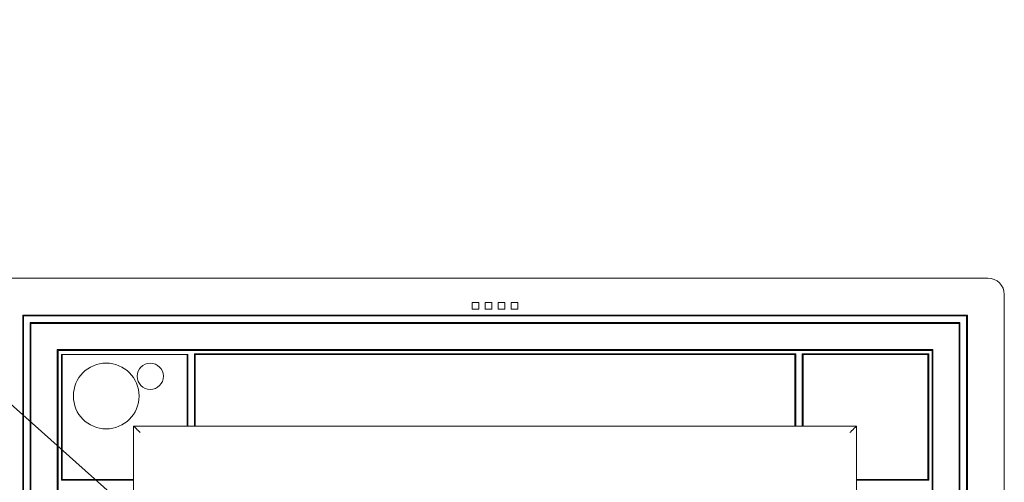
# Model space of a CAD drawing. Header units: millimetres. Extents: x -5941 to 19721, y -9230 to 6433.
# Tile 104 of 204: x 5840 to 5900, y -3901 to -3872. Entities that reach past the tile are written whole.
import ezdxf

# ---------------------------------------------------------------- set-up
doc = ezdxf.new("R2010")
doc.units = ezdxf.units.MM
doc.layers.add('A_SUFITY OPIS', color=1, linetype='Continuous')
doc.layers.add('GL-urzadzenia', color=6, linetype='Continuous', lineweight=20)

# ---------------------------------------------------------------- blocks, each defined once
blk = doc.blocks.new('RSen_55_ME_FB_indoor unit - vrv - cassette-wall-floor_daikin - fxza50a2veb - fully flat cassette - fully flat decoration panel_daikin_lxwxh 620x620x306 mm-5003518-bottom')
at = {"lineweight": 18}
for p, q in [((-265, 266.5), (-265, 266.5)), ((265, 266.5), (265, 266.5)), ((-310, 217.35), (-320, 217.35)), ((-320, 211), (-320, 217.35)), ((-266, 217.35), (-266.5, 217.35)), ((-263.5, 217.35), (-264, 217.35)), ((-320, 204.65), (-320, 211)), ((-320, 204.65), (-310, 204.65)), ((-266.5, 204.65), (-266, 204.65)), ((-264, 204.65), (-263.96, 204.65)), ((-310, 174.17), (-345, 174.17)), ((-345, 171), (-345, 174.17)), ((-345, 167.82), (-345, 171)), ((-345, 167.82), (-310, 167.82)), ((-310, -183), (-320, -183)), ((-320, -196), (-320, -183)), ((-320, -209), (-320, -196)), ((-320, -209), (-310, -209))]:
    blk.add_line(p, q, dxfattribs=at)
for centre, start, end in [((-266.5, 266.5), 270.00002, 289.63436), ((-266.5, 266.5), 340.45035, 360), ((266.5, 266.5), 180, 199.54969), ((266.5, 266.5), 250.36568, 270), ((-266.5, -266.5), 70.36568, 90), ((-266.5, -266.5), 0.07891, 19.71902), ((266.5, -266.5), 160.28101, 179.92112), ((266.5, -266.5), 90.00002, 109.63436)]:
    blk.add_arc(centre, 1.5, start, end, dxfattribs=at)
blk = doc.blocks.new('RSen_55_ME_FB_SOg - fxza50a2veb - fully flat decoration panel - SH_daikin_tbq - standard-4997338-bottom')
at = {"lineweight": 18}
for p, q in [((300, 310), (-300, 310)), ((310, 300), (310, 300)), ((310, -300), (310, 300)), ((-13.85, 291.23), (-13.85, 295.23)), ((-13.85, 295.23), (-9.85, 295.23)), ((-9.85, 295.23), (-9.85, 291.23)), ((-5.95, 291.23), (-5.95, 295.23)), ((-5.95, 295.23), (-1.95, 295.23)), ((-1.95, 295.23), (-1.95, 291.23)), ((1.95, 291.23), (1.95, 295.23)), ((1.95, 295.23), (5.95, 295.23)), ((5.95, 295.23), (5.95, 291.23)), ((9.85, 291.23), (9.85, 295.23)), ((9.85, 295.23), (13.85, 295.23)), ((13.85, 295.23), (13.85, 291.23)), ((-9.85, 291.23), (-13.85, 291.23)), ((-1.95, 291.23), (-5.95, 291.23)), ((5.95, 291.23), (1.95, 291.23)), ((13.85, 291.23), (9.85, 291.23)), ((-287.5, 287.5), (-287.5, -287.5)), ((287.5, 287.5), (-287.5, 287.5)), ((287, 287), (-287, 287)), ((-287, 287), (-287, -287)), ((-287, 287), (-287, 287)), ((-283, 283), (283, 283)), ((-283, -283), (-283, 283)), ((-282.5, 282.5), (-282.5, 282.5)), ((-282.5, 282.5), (282.5, 282.5)), ((-282.5, -282.5), (-282.5, 282.5)), ((282.5, 282.5), (282.5, 282.5)), ((282.5, 282.5), (282.5, -282.5)), ((283, 283), (283, -283)), ((287, -287), (287, 287)), ((287, 287), (287, 287)), ((287.5, -287.5), (287.5, 287.5)), ((-266.5, -266.5), (-266.5, 266.5)), ((-266.5, 266.5), (266.5, 266.5)), ((266, 266), (-266, 266)), ((-266, 266), (-266, -266)), ((-266, 266), (-266, 266)), ((-262.75, 266.5), (-262.82, 266)), ((-255.34, 266), (-255.27, 266.5)), ((-183, 264), (183, 264)), ((-183, 222.14), (-183, 264)), ((183, 264), (183, 222.14)), ((187, 264), (264, 264)), ((187, 222.14), (187, 264)), ((248.93, 266.5), (249.43, 266)), ((251.43, 264), (251.93, 263.5)), ((261.63, 266), (261.28, 266.35)), ((264, 263.63), (263.63, 264)), ((264, 264), (264, 187)), ((266, -266), (266, 266)), ((266, 266), (266, 266)), ((266.5, 266.5), (266.5, -266.5)), ((-264, 187), (-264, 263.5)), ((-264, 263.5), (-187, 263.5)), ((-187.5, 263.5), (-263.5, 263.5)), ((-263.5, 263.5), (-263.5, 187.5)), ((-187.5, 222.14), (-187.5, 263.5)), ((-187, 263.5), (-187, 222.14)), ((182.5, 263.5), (-182.5, 263.5)), ((-182.5, 263.5), (-182.5, 222.14)), ((-182.5, 263.5), (-182.5, 263.5)), ((182.5, 222.14), (182.5, 263.5)), ((182.5, 263.5), (182.5, 263.5)), ((263.5, 263.5), (187.5, 263.5)), ((187.5, 263.5), (187.5, 222.14)), ((187.5, 263.5), (187.5, 263.5)), ((263.5, 187.5), (263.5, 263.5)), ((263.5, 263.5), (263.5, 263.5)), ((266.5, 261.14), (266, 261.63)), ((263.5, 251.93), (264, 251.43)), ((-266.5, 248.69), (-266, 248.62)), ((-264, 248.33), (-263.5, 248.26)), ((266, 249.43), (266.5, 248.93)), ((-187.5, 220), (-187.5, 222.14)), ((-187, 222.14), (-187, 220)), ((-183, 220), (-183, 222.14)), ((-182.5, 222.14), (-182.5, 220)), ((182.5, 220), (182.5, 222.14)), ((183, 222.14), (183, 220)), ((187, 220), (187, 222.14)), ((187.5, 222.14), (187.5, 220)), ((-220, 220), (-220, -220)), ((-220, -220), (-220, 220)), ((-220, 220), (220, 220)), ((220, -220), (220, 220)), ((220, 220), (220, -220)), ((-264, 204.35), (-263.5, 207.91)), ((-266.5, 186.56), (-266, 190.12)), ((-222.14, 187), (-264, 187)), ((-263.5, 187.5), (-222.14, 187.5)), ((-222.14, 187.5), (-220, 187.5)), ((-220, 187), (-222.14, 187)), ((220, 187.5), (222.14, 187.5)), ((222.14, 187), (220, 187)), ((222.14, 187.5), (263.5, 187.5)), ((264, 187), (222.14, 187))]:
    blk.add_line(p, q, dxfattribs=at)
for centre, radius, start, end in [((300, 300), 10, 360, 90), ((263.93, 269.01), 3.75, 222.19947, 225), ((-267.07, 262.71), 3.75, 278.73515, 286.67093), ((-267.07, 262.71), 3.75, 325.35974, 343.6013), ((-236.7, 238.29), 20, 90, 270), ((-236.7, 238.29), 20, 270, 90), ((-209.88, 250.28), 8, 90, 270), ((-209.88, 250.28), 8, 270, 90)]:
    blk.add_arc(centre, radius, start, end, dxfattribs=at)
for points in [[(-216, 216), (-216.35, 216.36), (-216.87, 216.87), (-217.54, 217.53), (-217.93, 217.93), (-218.22, 218.22), (-218.51, 218.51), (-218.77, 218.77), (-219.01, 219.01), (-219.23, 219.23), (-219.47, 219.47), (-219.71, 219.71), (-219.93, 219.93), (-220, 220), (-220, 220)], [(216, 216), (216.36, 216.35), (216.87, 216.87), (217.53, 217.53), (217.93, 217.93), (218.22, 218.22), (218.51, 218.51), (218.77, 218.77), (219.01, 219.01), (219.23, 219.23), (219.47, 219.47), (219.71, 219.71), (219.93, 219.93), (220, 220), (220, 220)]]:
    blk.add_open_spline(points, degree=3, knots=[0, 0, 0, 0, 0.166667, 0.25, 0.333333, 0.375, 0.416667, 0.5, 0.541667, 0.583333, 0.666667, 0.75, 0.833333, 1, 1, 1, 1], dxfattribs=at)
blk = doc.blocks.new('2658cea6-5bf1-4a8d-8ecb-1a42f1d0a86a')
at = {"lineweight": 18}
for name in ['RSen_55_ME_FB_SOg - fxza50a2veb - fully flat decoration panel - SH_daikin_tbq - standard-4997338-bottom', 'RSen_55_ME_FB_indoor unit - vrv - cassette-wall-floor_daikin - fxza50a2veb - fully flat cassette - fully flat decoration panel_daikin_lxwxh 620x620x306 mm-5003518-bottom']:
    blk.add_blockref(name, (0, 0), dxfattribs=at)
blk = doc.blocks.new('116a95a6-ef70-443d-9a1b-21b416471860')
at = {"layer": 'GL-urzadzenia', "xscale": 0.1, "yscale": 0.1, "zscale": 0.1}
blk.add_blockref('2658cea6-5bf1-4a8d-8ecb-1a42f1d0a86a', (35.05, -31), dxfattribs=at)

msp = doc.modelspace()

# ---------------------------------------------------------------- linework, layer by layer
at = {"layer": 'A_SUFITY OPIS'}
msp.add_lwpolyline([(5873.282, -3925.855), (5813.337, -3872.356), (5687.922, -3872.356)], dxfattribs=at)

# ---------------------------------------------------------------- block references
at = {"layer": 'GL-urzadzenia'}
msp.add_blockref('116a95a6-ef70-443d-9a1b-21b416471860', (5833.982, -3888.085), dxfattribs=at)

doc.saveas('drawing.dxf')
